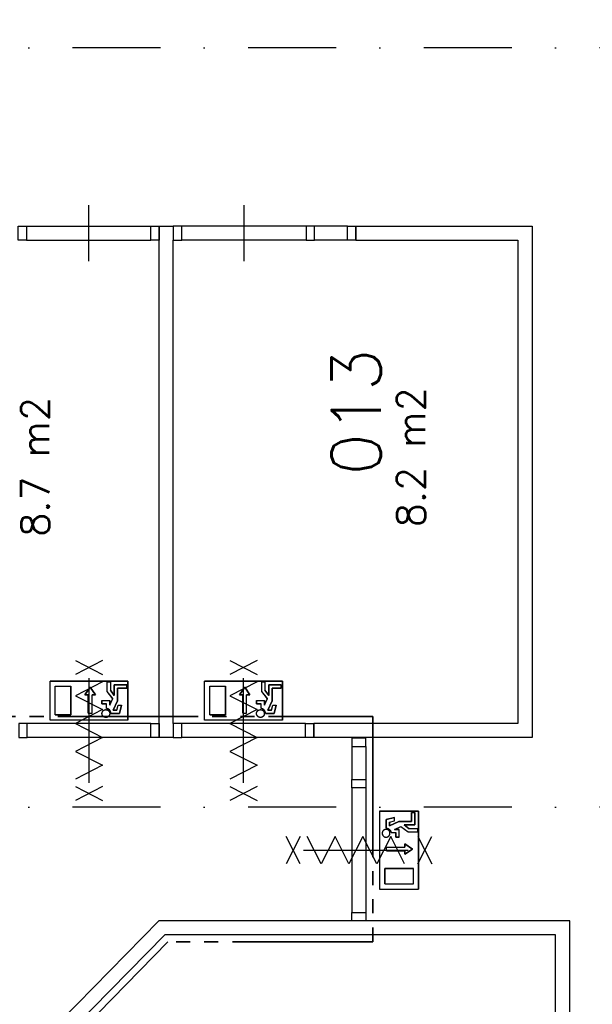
# Model space of a CAD drawing. Extents: x 36324 to 146208, y -50294 to 26426.
# Tile 37 of 39: x 121396 to 125472, y 12194 to 19196. Entities that reach past the tile are written whole.
import ezdxf

# ---------------------------------------------------------------- set-up
doc = ezdxf.new("R2010")
doc.units = 0
doc.header["$LTSCALE"] = 100
doc.linetypes.add('B0302', pattern=[12.5, 6.25, -3.125, 0, -3.125])
doc.linetypes.add('B0804', pattern=[15, 10, -1, 1, -1, 1, -1])
for name, color, linetype in [('Bouwkundig', 253, 'CONTINUOUS'), ('Bouwkundig tekst', 252, 'CONTINUOUS'), ('Stramien', 252, 'B0302')]:
    doc.layers.add(name, color=color, linetype=linetype)
doc.layers.add('brandscheiding', color=40, linetype='B0804', lineweight=35)
doc.styles.add('bouwk tekst', font='romans.shx')
doc.styles.get("Standard").update_dxf_attribs({"font": 'romans.shx'})

msp = doc.modelspace()

# ---------------------------------------------------------------- linework, layer by layer
at = {"layer": 'Bouwkundig', "linetype": 'Continuous'}
for p, q in [((122167, 14493.1), (121612.2, 14493.1)), ((121612.2, 14215.7), (121612.2, 14493.1)), ((121649.1, 14456.1), (121760.1, 14456.1)), ((121649.1, 14252.7), (121649.1, 14456.1)), ((121760.1, 14252.7), (121760.1, 14456.1)), ((121861, 14394.3), (121898, 14449.8)), ((121898, 14449.8), (121935, 14394.3)), ((122019.1, 14419.1), (122019.1, 14488.5)), ((122019.1, 14488.5), (122042.2, 14488.5)), ((122042.2, 14488.5), (122042.2, 14427.1)), ((122069.9, 14391.4), (122042.2, 14427.1)), ((122157.8, 14465.4), (122069.9, 14465.4)), ((122069.9, 14465.4), (122069.9, 14391.4)), ((122093.1, 14353.5), (122093.1, 14442.2)), ((122093.1, 14442.2), (122157.8, 14442.2)), ((122157.8, 14442.2), (122157.8, 14465.4)), ((122167, 14215.7), (122167, 14493.1)), ((123267, 14493.1), (122712.2, 14493.1)), ((122712.2, 14215.7), (122712.2, 14493.1)), ((122749.1, 14456.1), (122860.1, 14456.1)), ((122749.1, 14252.7), (122749.1, 14456.1)), ((122860.1, 14252.7), (122860.1, 14456.1)), ((122961, 14394.3), (122998, 14449.8)), ((122998, 14449.8), (123035, 14394.3)), ((123119.1, 14419.1), (123119.1, 14488.5)), ((123119.1, 14488.5), (123142.2, 14488.5)), ((123142.2, 14488.5), (123142.2, 14427.1)), ((123169.9, 14391.4), (123142.2, 14427.1)), ((123257.8, 14465.4), (123169.9, 14465.4)), ((123169.9, 14465.4), (123169.9, 14391.4)), ((123193.1, 14353.5), (123193.1, 14442.2)), ((123193.1, 14442.2), (123257.8, 14442.2)), ((123257.8, 14442.2), (123257.8, 14465.4)), ((123267, 14215.7), (123267, 14493.1)), ((121884.1, 14394.3), (121861, 14394.3)), ((121884.1, 14264.8), (121884.1, 14394.3)), ((121911.8, 14264.8), (121911.8, 14394.3)), ((121935, 14394.3), (121911.8, 14394.3)), ((121982.1, 14354.4), (122037.6, 14354.4)), ((121982.1, 14354.4), (121982.1, 14331.3)), ((122059.1, 14367.7), (122019.1, 14419.1)), ((122037.6, 14320.8), (122059, 14367.9)), ((122037.6, 14320.8), (122037.6, 14354.4)), ((122984.1, 14394.3), (122961, 14394.3)), ((122984.1, 14264.8), (122984.1, 14394.3)), ((123011.8, 14264.8), (123011.8, 14394.3)), ((123035, 14394.3), (123011.8, 14394.3)), ((123082.1, 14354.4), (123137.6, 14354.4)), ((123082.1, 14354.4), (123082.1, 14331.3)), ((123159.1, 14367.7), (123119.1, 14419.1)), ((123137.6, 14320.8), (123159, 14367.9)), ((123137.6, 14320.8), (123137.6, 14354.4)), ((121982.1, 14331.3), (122014.4, 14331.3)), ((122014.4, 14297.7), (122014.4, 14331.3)), ((122061.9, 14285), (122093.1, 14353.5)), ((122088.9, 14285), (122061.9, 14285)), ((122088.9, 14285), (122098.1, 14322)), ((122098.1, 14322), (122122, 14322)), ((122106.9, 14261.9), (122122, 14322)), ((123082.1, 14331.3), (123114.4, 14331.3)), ((123114.4, 14297.7), (123114.4, 14331.3)), ((123161.9, 14285), (123193.1, 14353.5)), ((123188.9, 14285), (123161.9, 14285)), ((123188.9, 14285), (123198.1, 14322)), ((123198.1, 14322), (123222, 14322)), ((123206.9, 14261.9), (123222, 14322)), ((122167, 14215.7), (121612.2, 14215.7)), ((121649.1, 14252.7), (121760.1, 14252.7)), ((122045.9, 14261.9), (122106.9, 14261.9)), ((123267, 14215.7), (122712.2, 14215.7)), ((122749.1, 14252.7), (122860.1, 14252.7)), ((123145.9, 14261.9), (123206.9, 14261.9)), ((123957.8, 13567.7), (123957.8, 13012.8)), ((123957.8, 13567.7), (124235.3, 13567.7)), ((124004.1, 13507.6), (124064.2, 13522.6)), ((124064.2, 13498.8), (124064.2, 13522.6)), ((124184.4, 13493.7), (124184.4, 13558.5)), ((124184.4, 13558.5), (124207.5, 13558.5)), ((124207.5, 13558.5), (124207.5, 13470.6)), ((124235.3, 13567.7), (124235.3, 13012.8)), ((124004.1, 13446.6), (124004.1, 13507.6)), ((124027.2, 13489.5), (124064.2, 13498.8)), ((124027.2, 13462.6), (124095.6, 13493.7)), ((124027.2, 13489.5), (124027.2, 13462.6)), ((124063, 13438.2), (124110, 13459.6)), ((124095.6, 13493.7), (124184.4, 13493.7)), ((124109.9, 13459.7), (124161.3, 13419.7)), ((124133.6, 13470.6), (124169.2, 13442.9)), ((124207.5, 13470.6), (124133.6, 13470.6)), ((124039.9, 13415.1), (124073.4, 13415.1)), ((124063, 13438.2), (124096.6, 13438.2)), ((124073.4, 13382.7), (124073.4, 13415.1)), ((124096.6, 13382.7), (124073.4, 13382.7)), ((124096.6, 13382.7), (124096.6, 13438.2)), ((124161.3, 13419.7), (124230.7, 13419.7)), ((124230.7, 13442.9), (124169.2, 13442.9)), ((124230.7, 13419.7), (124230.7, 13442.9)), ((124007, 13312.5), (124136.5, 13312.5)), ((124191.9, 13298.6), (124136.5, 13335.6)), ((124136.5, 13335.6), (124136.5, 13312.5)), ((124007, 13284.8), (124136.5, 13284.8)), ((124136.5, 13261.6), (124191.9, 13298.6)), ((124136.5, 13284.8), (124136.5, 13261.6)), ((123994.8, 13049.8), (123994.8, 13160.8)), ((123994.8, 13160.8), (124198.3, 13160.8)), ((124198.3, 13049.8), (124198.3, 13160.8)), ((123994.8, 13049.8), (124198.3, 13049.8)), ((123957.8, 13012.8), (124235.3, 13012.8))]:
    msp.add_line(p, q, dxfattribs=at)
for points in [[(121887.3, 17878.3), (121887.3, 17678.3), (121887.3, 17478.3)], [(122992.3, 17878.3), (122992.3, 17678.3), (122992.3, 17478.3)], [(121444.6, 17728), (122330.1, 17728)], [(122388.8, 17728.3), (122489.8, 17728.3)], [(122388.8, 17628.3), (122388.8, 17728.3)], [(122489.8, 17728.3), (122489.8, 17628.3)], [(123435.1, 17728), (122549.6, 17728)], [(123789.8, 17728.3), (125042.8, 17728.3), (125042.8, 14091.3), (123489.8, 14091.3)], [(123730.1, 17728), (123494.8, 17728)], [(123789.8, 17628.3), (123789.8, 17728.3)], [(123789.8, 17728.3), (124992.8, 17728.3)], [(121444.6, 17628.3), (122330.1, 17628.3)], [(122388.8, 14191.3), (122388.8, 17628.3)], [(122489.8, 14191.3), (122489.8, 17628.3)], [(123435.1, 17628.3), (122549.6, 17628.3)], [(123789.8, 17628.3), (124942.8, 17628.3), (124942.8, 14191.3), (123489.8, 14191.3)], [(123730.1, 17628.3), (123494.8, 17628.3)], [(121986.6, 14638.9), (121793.1, 14538.9)], [(121793.1, 14638.9), (121986.6, 14538.9)], [(123086.5, 14638.9), (122893, 14538.9)], [(122893, 14638.9), (123086.5, 14538.9)], [(121889.8, 13768.9), (121889.8, 14513.9)], [(122989.7, 13768.9), (122989.7, 14513.9)], [(122167, 14493.1), (122167, 14215.7), (121612.2, 14215.7), (121612.2, 14493.1), (122167, 14493.1)], [(121760.1, 14456.1), (121760.1, 14252.7), (121649.1, 14252.7), (121649.1, 14456.1), (121760.1, 14456.1)], [(121986.6, 14487.9), (121793.1, 14388.9), (121986.6, 14289.9), (121793.1, 14190.9), (121986.6, 14091.9), (121793.1, 13992.9), (121986.6, 13893.9), (121793.1, 13794.9)], [(121884.1, 14264.8), (121911.8, 14264.8), (121911.8, 14394.3), (121935, 14394.3), (121898, 14449.8), (121861, 14394.3), (121884.1, 14394.3), (121884.1, 14264.8)], [(122157.8, 14465.4), (122157.8, 14442.2), (122093.1, 14442.2), (122093.1, 14353.5), (122061.9, 14285), (122088.9, 14285), (122098.1, 14322), (122122, 14322), (122106.9, 14261.9), (122045.9, 14261.9), (122045.5, 14267.8), (122045, 14270.2), (122044.3, 14272.8), (122043.3, 14275.5), (122041.6, 14279), (122040, 14281.8), (122038.7, 14283.6), (122036.8, 14285.9), (122035, 14287.8), (122032.2, 14290.3), (122029.4, 14292.2), (122026.4, 14294), (122023.5, 14295.3), (122019.3, 14296.7), (122016.4, 14297.4), (122014.4, 14298.1), (122014.4, 14331.3), (121982.1, 14331.3), (121982.1, 14354.4), (122037.6, 14354.4), (122037.6, 14320.8), (122059, 14367.9), (122019.1, 14419.1), (122019.1, 14488.5), (122042.2, 14488.5), (122042.2, 14427.1), (122069.9, 14391.4), (122069.9, 14465.4), (122157.8, 14465.4)], [(123267, 14493.1), (123267, 14215.7), (122712.2, 14215.7), (122712.2, 14493.1), (123267, 14493.1)], [(122860.1, 14456.1), (122860.1, 14252.7), (122749.1, 14252.7), (122749.1, 14456.1), (122860.1, 14456.1)], [(123086.5, 14487.9), (122893, 14388.9), (123086.5, 14289.9), (122893, 14190.9), (123086.5, 14091.9), (122893, 13992.9), (123086.5, 13893.9), (122893, 13794.9)], [(122984.1, 14264.8), (123011.8, 14264.8), (123011.8, 14394.3), (123035, 14394.3), (122998, 14449.8), (122961, 14394.3), (122984.1, 14394.3), (122984.1, 14264.8)], [(123257.8, 14465.4), (123257.8, 14442.2), (123193.1, 14442.2), (123193.1, 14353.5), (123161.9, 14285), (123188.9, 14285), (123198.1, 14322), (123222, 14322), (123206.9, 14261.9), (123145.9, 14261.9), (123145.5, 14267.8), (123145, 14270.2), (123144.3, 14272.8), (123143.3, 14275.5), (123141.6, 14279), (123140, 14281.8), (123138.7, 14283.6), (123136.8, 14285.9), (123135, 14287.8), (123132.2, 14290.3), (123129.4, 14292.2), (123126.4, 14294), (123123.5, 14295.3), (123119.3, 14296.7), (123116.4, 14297.4), (123114.4, 14298.1), (123114.4, 14331.3), (123082.1, 14331.3), (123082.1, 14354.4), (123137.6, 14354.4), (123137.6, 14320.8), (123159, 14367.9), (123119.1, 14419.1), (123119.1, 14488.5), (123142.2, 14488.5), (123142.2, 14427.1), (123169.9, 14391.4), (123169.9, 14465.4), (123257.8, 14465.4)], [(121990.2, 14242.3), (121989.3, 14243.3), (121988.4, 14244.3), (121987.5, 14245.4), (121986.8, 14246.5), (121986, 14247.6), (121985.4, 14248.8), (121984.7, 14250), (121984.2, 14251.3), (121983.7, 14252.6), (121983.3, 14253.9), (121982.9, 14255.2), (121982.6, 14256.5), (121982.4, 14257.8), (121982.2, 14259.2), (121982.1, 14260.5), (121982.1, 14261.9), (121982.1, 14263.3), (121982.2, 14264.6), (121982.4, 14266), (121982.6, 14267.3), (121982.9, 14268.6), (121983.3, 14270), (121983.7, 14271.3), (121984.2, 14272.5), (121984.7, 14273.8), (121985.4, 14275), (121986, 14276.2), (121986.8, 14277.3), (121987.5, 14278.4), (121988.4, 14279.5), (121989.3, 14280.5), (121990.2, 14281.5), (121991.2, 14282.5), (121992.2, 14283.4), (121993.3, 14284.2), (121994.4, 14285), (121995.6, 14285.7), (121996.7, 14286.4), (121998, 14287), (121999.2, 14287.5), (122000.5, 14288), (122001.8, 14288.5), (122003.1, 14288.8), (122004.4, 14289.1), (122005.8, 14289.4), (122007.1, 14289.5), (122008.5, 14289.6), (122009.8, 14289.7), (122011.2, 14289.6), (122012.5, 14289.5), (122013.9, 14289.4), (122015.2, 14289.1), (122016.6, 14288.8), (122017.9, 14288.5), (122019.2, 14288), (122020.4, 14287.5), (122021.7, 14287), (122022.9, 14286.4), (122024.1, 14285.7), (122025.2, 14285), (122026.3, 14284.2), (122027.4, 14283.4), (122028.5, 14282.5), (122029.4, 14281.5), (122030.4, 14280.5), (122031.3, 14279.5), (122032.1, 14278.4), (122032.9, 14277.3), (122033.6, 14276.2), (122034.3, 14275), (122034.9, 14273.8), (122035.5, 14272.5), (122035.9, 14271.3), (122036.4, 14270), (122036.7, 14268.6), (122037, 14267.3), (122037.3, 14266), (122037.4, 14264.6), (122037.5, 14263.3), (122037.6, 14261.9), (122037.5, 14260.5), (122037.4, 14259.2), (122037.3, 14257.8), (122037, 14256.5), (122036.7, 14255.2), (122036.4, 14253.9), (122035.9, 14252.6), (122035.5, 14251.3), (122034.9, 14250), (122034.3, 14248.8), (122033.6, 14247.6), (122032.9, 14246.5), (122032.1, 14245.4), (122031.3, 14244.3), (122030.4, 14243.3), (122029.4, 14242.3), (122028.5, 14241.4), (122027.4, 14240.5), (122026.3, 14239.6), (122025.2, 14238.8), (122024.1, 14238.1), (122022.9, 14237.4), (122021.7, 14236.8), (122020.4, 14236.3), (122019.2, 14235.8), (122017.9, 14235.4), (122016.6, 14235), (122015.2, 14234.7), (122013.9, 14234.5), (122012.5, 14234.3), (122011.2, 14234.2), (122009.8, 14234.2), (122008.5, 14234.2), (122007.1, 14234.3), (122005.7, 14234.5), (122004.4, 14234.7), (122003.1, 14235), (122001.8, 14235.4), (122000.5, 14235.8), (121999.2, 14236.3), (121998, 14236.8), (121996.7, 14237.4), (121995.6, 14238.1), (121994.4, 14238.8), (121993.3, 14239.6), (121992.2, 14240.5), (121991.2, 14241.3), (121990.2, 14242.3)], [(122037.3, 14257.8), (122036.2, 14253.2), (122033.9, 14248.1), (122031.2, 14244.2), (122028.8, 14241.7), (122025.1, 14238.7), (122021.2, 14236.6), (122015.5, 14234.8), (122008.1, 14234.2), (122001.9, 14235.3), (121997.8, 14236.9), (121995.7, 14238), (121993.1, 14239.8), (121991, 14241.6), (121987.9, 14244.9), (121985.5, 14248.5), (121983.6, 14252.8), (121982.3, 14258.5), (121982.1, 14262.8), (121982.4, 14266.3), (121984, 14272), (121985.6, 14275.4), (121988.6, 14279.7), (121992.9, 14283.9), (121995.8, 14285.8), (122000.2, 14287.9), (122004.5, 14289.1), (122011.2, 14289.6), (122017.3, 14288.6), (122021.5, 14287.1), (122024.8, 14285.2), (122028, 14282.9), (122031.3, 14279.5), (122034, 14275.5), (122035.6, 14272.2), (122036.9, 14268), (122037.4, 14265.2), (122037.5, 14260.6), (122037.3, 14257.8)], [(122045.9, 14261.9), (122045.9, 14262.3), (122045.9, 14262.7), (122045.9, 14263.1), (122045.9, 14263.5), (122045.9, 14263.9), (122045.9, 14264.3), (122045.8, 14264.8), (122045.8, 14265.2), (122045.8, 14265.6), (122045.7, 14266), (122045.7, 14266.4), (122045.6, 14266.8), (122045.5, 14267.2), (122045.5, 14267.6), (122045.4, 14268), (122045.4, 14268.4), (122045.3, 14268.8), (122045.2, 14269.2), (122045.1, 14269.6), (122045, 14270), (122044.9, 14270.4), (122044.8, 14270.8), (122044.7, 14271.2), (122044.6, 14271.6), (122044.5, 14271.9), (122044.4, 14272.3), (122044.3, 14272.7), (122044.2, 14273.1), (122044, 14273.5), (122043.9, 14273.9), (122043.8, 14274.3), (122043.6, 14274.7), (122043.5, 14275), (122043.3, 14275.4), (122043.2, 14275.8), (122043, 14276.2), (122042.8, 14276.5), (122042.7, 14276.9), (122042.5, 14277.3), (122042.3, 14277.6), (122042.1, 14278), (122042, 14278.4), (122041.8, 14278.7), (122041.6, 14279.1), (122041.4, 14279.4), (122041.2, 14279.8), (122041, 14280.2), (122040.8, 14280.5), (122040.6, 14280.9), (122040.4, 14281.2), (122040.1, 14281.5), (122039.9, 14281.9), (122039.7, 14282.2), (122039.5, 14282.6), (122039.2, 14282.9), (122039, 14283.2), (122038.7, 14283.5), (122038.5, 14283.9), (122038.2, 14284.2), (122038, 14284.5), (122037.7, 14284.8), (122037.5, 14285.1), (122037.2, 14285.4), (122036.9, 14285.8), (122036.7, 14286.1), (122036.4, 14286.4), (122036.1, 14286.7), (122035.8, 14287), (122035.6, 14287.2), (122035.3, 14287.5), (122035, 14287.8), (122034.7, 14288.1), (122034.4, 14288.4), (122034.1, 14288.7), (122033.8, 14288.9), (122033.5, 14289.2), (122033.2, 14289.5), (122032.9, 14289.7), (122032.5, 14290), (122032.2, 14290.2), (122031.9, 14290.5), (122031.6, 14290.7), (122031.3, 14291), (122030.9, 14291.2), (122030.6, 14291.4), (122030.3, 14291.7), (122029.9, 14291.9), (122029.6, 14292.1), (122029.2, 14292.4), (122028.9, 14292.6), (122028.6, 14292.8), (122028.2, 14293), (122027.9, 14293.2), (122027.5, 14293.4), (122027.1, 14293.6), (122026.8, 14293.8), (122026.4, 14294), (122026.1, 14294.2), (122025.7, 14294.3), (122025.3, 14294.5), (122025, 14294.7), (122024.6, 14294.9), (122024.2, 14295), (122023.8, 14295.2), (122023.5, 14295.3), (122023.1, 14295.5), (122022.7, 14295.6), (122022.3, 14295.8), (122021.9, 14295.9), (122021.6, 14296.1), (122021.2, 14296.2), (122020.8, 14296.3), (122020.4, 14296.4), (122020, 14296.6), (122019.6, 14296.7), (122019.2, 14296.8), (122018.8, 14296.9), (122018.4, 14297), (122018, 14297.1), (122017.6, 14297.2), (122017.3, 14297.2), (122016.9, 14297.3), (122016.5, 14297.4), (122016.1, 14297.5), (122015.7, 14297.5), (122015.2, 14297.6), (122014.8, 14297.7), (122014.4, 14297.7)], [(123090.2, 14242.3), (123089.3, 14243.3), (123088.4, 14244.3), (123087.5, 14245.4), (123086.8, 14246.5), (123086, 14247.6), (123085.4, 14248.8), (123084.7, 14250), (123084.2, 14251.3), (123083.7, 14252.6), (123083.3, 14253.9), (123082.9, 14255.2), (123082.6, 14256.5), (123082.4, 14257.8), (123082.2, 14259.2), (123082.1, 14260.5), (123082.1, 14261.9), (123082.1, 14263.3), (123082.2, 14264.6), (123082.4, 14266), (123082.6, 14267.3), (123082.9, 14268.6), (123083.3, 14270), (123083.7, 14271.3), (123084.2, 14272.5), (123084.7, 14273.8), (123085.4, 14275), (123086, 14276.2), (123086.8, 14277.3), (123087.5, 14278.4), (123088.4, 14279.5), (123089.3, 14280.5), (123090.2, 14281.5), (123091.2, 14282.5), (123092.2, 14283.4), (123093.3, 14284.2), (123094.4, 14285), (123095.6, 14285.7), (123096.7, 14286.4), (123098, 14287), (123099.2, 14287.5), (123100.5, 14288), (123101.8, 14288.5), (123103.1, 14288.8), (123104.4, 14289.1), (123105.8, 14289.4), (123107.1, 14289.5), (123108.5, 14289.6), (123109.8, 14289.7), (123111.2, 14289.6), (123112.5, 14289.5), (123113.9, 14289.4), (123115.2, 14289.1), (123116.6, 14288.8), (123117.9, 14288.5), (123119.2, 14288), (123120.4, 14287.5), (123121.7, 14287), (123122.9, 14286.4), (123124.1, 14285.7), (123125.2, 14285), (123126.3, 14284.2), (123127.4, 14283.4), (123128.5, 14282.5), (123129.4, 14281.5), (123130.4, 14280.5), (123131.3, 14279.5), (123132.1, 14278.4), (123132.9, 14277.3), (123133.6, 14276.2), (123134.3, 14275), (123134.9, 14273.8), (123135.5, 14272.5), (123135.9, 14271.3), (123136.4, 14270), (123136.7, 14268.6), (123137, 14267.3), (123137.3, 14266), (123137.4, 14264.6), (123137.5, 14263.3), (123137.6, 14261.9), (123137.5, 14260.5), (123137.4, 14259.2), (123137.3, 14257.8), (123137, 14256.5), (123136.7, 14255.2), (123136.4, 14253.9), (123135.9, 14252.6), (123135.5, 14251.3), (123134.9, 14250), (123134.3, 14248.8), (123133.6, 14247.6), (123132.9, 14246.5), (123132.1, 14245.4), (123131.3, 14244.3), (123130.4, 14243.3), (123129.4, 14242.3), (123128.5, 14241.4), (123127.4, 14240.5), (123126.3, 14239.6), (123125.2, 14238.8), (123124.1, 14238.1), (123122.9, 14237.4), (123121.7, 14236.8), (123120.4, 14236.3), (123119.2, 14235.8), (123117.9, 14235.4), (123116.6, 14235), (123115.2, 14234.7), (123113.9, 14234.5), (123112.5, 14234.3), (123111.2, 14234.2), (123109.8, 14234.2), (123108.5, 14234.2), (123107.1, 14234.3), (123105.7, 14234.5), (123104.4, 14234.7), (123103.1, 14235), (123101.8, 14235.4), (123100.5, 14235.8), (123099.2, 14236.3), (123098, 14236.8), (123096.7, 14237.4), (123095.6, 14238.1), (123094.4, 14238.8), (123093.3, 14239.6), (123092.2, 14240.5), (123091.2, 14241.3), (123090.2, 14242.3)], [(123137.3, 14257.8), (123136.2, 14253.2), (123133.9, 14248.1), (123131.2, 14244.2), (123128.8, 14241.7), (123125.1, 14238.7), (123121.2, 14236.6), (123115.5, 14234.8), (123108.1, 14234.2), (123101.9, 14235.3), (123097.8, 14236.9), (123095.7, 14238), (123093.1, 14239.8), (123091, 14241.6), (123087.9, 14244.9), (123085.5, 14248.5), (123083.6, 14252.8), (123082.3, 14258.5), (123082.1, 14262.8), (123082.4, 14266.3), (123084, 14272), (123085.6, 14275.4), (123088.6, 14279.7), (123092.9, 14283.9), (123095.8, 14285.8), (123100.2, 14287.9), (123104.5, 14289.1), (123111.2, 14289.6), (123117.3, 14288.6), (123121.5, 14287.1), (123124.8, 14285.2), (123128, 14282.9), (123131.3, 14279.5), (123134, 14275.5), (123135.6, 14272.2), (123136.9, 14268), (123137.4, 14265.2), (123137.5, 14260.6), (123137.3, 14257.8)], [(123145.9, 14261.9), (123145.9, 14262.3), (123145.9, 14262.7), (123145.9, 14263.1), (123145.9, 14263.5), (123145.9, 14263.9), (123145.9, 14264.3), (123145.8, 14264.8), (123145.8, 14265.2), (123145.8, 14265.6), (123145.7, 14266), (123145.7, 14266.4), (123145.6, 14266.8), (123145.5, 14267.2), (123145.5, 14267.6), (123145.4, 14268), (123145.4, 14268.4), (123145.3, 14268.8), (123145.2, 14269.2), (123145.1, 14269.6), (123145, 14270), (123144.9, 14270.4), (123144.8, 14270.8), (123144.7, 14271.2), (123144.6, 14271.6), (123144.5, 14271.9), (123144.4, 14272.3), (123144.3, 14272.7), (123144.2, 14273.1), (123144, 14273.5), (123143.9, 14273.9), (123143.8, 14274.3), (123143.6, 14274.7), (123143.5, 14275), (123143.3, 14275.4), (123143.2, 14275.8), (123143, 14276.2), (123142.8, 14276.5), (123142.7, 14276.9), (123142.5, 14277.3), (123142.3, 14277.6), (123142.1, 14278), (123142, 14278.4), (123141.8, 14278.7), (123141.6, 14279.1), (123141.4, 14279.4), (123141.2, 14279.8), (123141, 14280.2), (123140.8, 14280.5), (123140.6, 14280.9), (123140.4, 14281.2), (123140.1, 14281.5), (123139.9, 14281.9), (123139.7, 14282.2), (123139.5, 14282.6), (123139.2, 14282.9), (123139, 14283.2), (123138.7, 14283.5), (123138.5, 14283.9), (123138.2, 14284.2), (123138, 14284.5), (123137.7, 14284.8), (123137.5, 14285.1), (123137.2, 14285.4), (123136.9, 14285.8), (123136.7, 14286.1), (123136.4, 14286.4), (123136.1, 14286.7), (123135.8, 14287), (123135.6, 14287.2), (123135.3, 14287.5), (123135, 14287.8), (123134.7, 14288.1), (123134.4, 14288.4), (123134.1, 14288.7), (123133.8, 14288.9), (123133.5, 14289.2), (123133.2, 14289.5), (123132.9, 14289.7), (123132.5, 14290), (123132.2, 14290.2), (123131.9, 14290.5), (123131.6, 14290.7), (123131.3, 14291), (123130.9, 14291.2), (123130.6, 14291.4), (123130.3, 14291.7), (123129.9, 14291.9), (123129.6, 14292.1), (123129.2, 14292.4), (123128.9, 14292.6), (123128.6, 14292.8), (123128.2, 14293), (123127.9, 14293.2), (123127.5, 14293.4), (123127.1, 14293.6), (123126.8, 14293.8), (123126.4, 14294), (123126.1, 14294.2), (123125.7, 14294.3), (123125.3, 14294.5), (123125, 14294.7), (123124.6, 14294.9), (123124.2, 14295), (123123.8, 14295.2), (123123.5, 14295.3), (123123.1, 14295.5), (123122.7, 14295.6), (123122.3, 14295.8), (123121.9, 14295.9), (123121.6, 14296.1), (123121.2, 14296.2), (123120.8, 14296.3), (123120.4, 14296.4), (123120, 14296.6), (123119.6, 14296.7), (123119.2, 14296.8), (123118.8, 14296.9), (123118.4, 14297), (123118, 14297.1), (123117.6, 14297.2), (123117.3, 14297.2), (123116.9, 14297.3), (123116.5, 14297.4), (123116.1, 14297.5), (123115.7, 14297.5), (123115.2, 14297.6), (123114.8, 14297.7), (123114.4, 14297.7)], [(122329.8, 14191.3), (121449.6, 14191)], [(122389.8, 14091.3), (122389.8, 14191.3)], [(122389.8, 14191.3), (122389.8, 14191.3)], [(122489.8, 14191.3), (122489.8, 14091.3)], [(122489.8, 14191.3), (122489.8, 14191.3)], [(123429.8, 14191.3), (122549.6, 14191)], [(123489.8, 14091.3), (123489.8, 14191.3)], [(122329.8, 14091.3), (121449.6, 14091.3)], [(122489.8, 14091.3), (122389.8, 14091.3)], [(122439.8, 14091.3), (122389.8, 14091.3)], [(122489.8, 14091.3), (122439.8, 14091.3)], [(123429.8, 14091.3), (122549.6, 14091.3)], [(125042.8, 14091.3), (123489.8, 14091.3)], [(123759.8, 14027.5), (123759.8, 13792.3)], [(123859.6, 14027.5), (123859.6, 13792.3)], [(121986.6, 13743.9), (121793.1, 13643.9)], [(121793.1, 13743.9), (121986.6, 13643.9)], [(123086.5, 13743.9), (122893, 13643.9)], [(122893, 13743.9), (123086.5, 13643.9)], [(123759.8, 13732.5), (123759.8, 12847)], [(123859.6, 13732.5), (123859.6, 12847)], [(124235.3, 13567.7), (123957.8, 13567.7), (123957.8, 13012.8), (124235.3, 13012.8), (124235.3, 13567.7)], [(124207.5, 13558.5), (124184.4, 13558.5), (124184.4, 13493.7), (124095.6, 13493.7), (124027.2, 13462.6), (124027.2, 13489.5), (124064.2, 13498.8), (124064.2, 13522.6), (124004.1, 13507.6), (124004.1, 13446.6), (124009.9, 13446.1), (124012.4, 13445.6), (124015, 13444.9), (124017.7, 13443.9), (124021.2, 13442.3), (124023.9, 13440.7), (124025.8, 13439.4), (124028.1, 13437.4), (124030, 13435.6), (124032.5, 13432.8), (124034.4, 13430.1), (124036.2, 13427.1), (124037.5, 13424.1), (124038.9, 13420), (124039.6, 13417.1), (124040.3, 13415.1), (124073.4, 13415.1), (124073.4, 13382.7), (124096.6, 13382.7), (124096.6, 13438.2), (124063, 13438.2), (124110, 13459.6), (124161.3, 13419.7), (124230.7, 13419.7), (124230.7, 13442.9), (124169.2, 13442.9), (124133.6, 13470.6), (124207.5, 13470.6), (124207.5, 13558.5)], [(124004.1, 13446.6), (124004.5, 13446.6), (124004.9, 13446.6), (124005.3, 13446.6), (124005.7, 13446.6), (124006.1, 13446.5), (124006.5, 13446.5), (124006.9, 13446.5), (124007.3, 13446.5), (124007.7, 13446.4), (124008.1, 13446.4), (124008.6, 13446.3), (124009, 13446.3), (124009.4, 13446.2), (124009.8, 13446.1), (124010.2, 13446.1), (124010.6, 13446), (124011, 13445.9), (124011.4, 13445.9), (124011.8, 13445.8), (124012.2, 13445.7), (124012.6, 13445.6), (124013, 13445.5), (124013.3, 13445.4), (124013.7, 13445.3), (124014.1, 13445.2), (124014.5, 13445.1), (124014.9, 13444.9), (124015.3, 13444.8), (124015.7, 13444.7), (124016.1, 13444.6), (124016.4, 13444.4), (124016.8, 13444.3), (124017.2, 13444.1), (124017.6, 13444), (124018, 13443.8), (124018.3, 13443.7), (124018.7, 13443.5), (124019.1, 13443.3), (124019.5, 13443.2), (124019.8, 13443), (124020.2, 13442.8), (124020.6, 13442.6), (124020.9, 13442.4), (124021.3, 13442.3), (124021.6, 13442.1), (124022, 13441.9), (124022.3, 13441.7), (124022.7, 13441.4), (124023, 13441.2), (124023.4, 13441), (124023.7, 13440.8), (124024.1, 13440.6), (124024.4, 13440.3), (124024.7, 13440.1), (124025.1, 13439.9), (124025.4, 13439.6), (124025.7, 13439.4), (124026, 13439.2), (124026.4, 13438.9), (124026.7, 13438.7), (124027, 13438.4), (124027.3, 13438.1), (124027.6, 13437.9), (124027.9, 13437.6), (124028.2, 13437.3), (124028.5, 13437.1), (124028.8, 13436.8), (124029.1, 13436.5), (124029.4, 13436.2), (124029.7, 13435.9), (124030, 13435.6), (124030.3, 13435.4), (124030.6, 13435.1), (124030.8, 13434.8), (124031.1, 13434.5), (124031.4, 13434.1), (124031.6, 13433.8), (124031.9, 13433.5), (124032.2, 13433.2), (124032.4, 13432.9), (124032.7, 13432.6), (124032.9, 13432.2), (124033.2, 13431.9), (124033.4, 13431.6), (124033.6, 13431.3), (124033.9, 13430.9), (124034.1, 13430.6), (124034.3, 13430.3), (124034.5, 13429.9), (124034.7, 13429.6), (124035, 13429.2), (124035.2, 13428.9), (124035.4, 13428.5), (124035.6, 13428.2), (124035.8, 13427.8), (124036, 13427.4), (124036.2, 13427.1), (124036.3, 13426.7), (124036.5, 13426.4), (124036.7, 13426), (124036.9, 13425.6), (124037, 13425.3), (124037.2, 13424.9), (124037.4, 13424.5), (124037.5, 13424.1), (124037.7, 13423.8), (124037.8, 13423.4), (124038, 13423), (124038.1, 13422.6), (124038.2, 13422.2), (124038.4, 13421.8), (124038.5, 13421.5), (124038.6, 13421.1), (124038.7, 13420.7), (124038.8, 13420.3), (124039, 13419.9), (124039.1, 13419.5), (124039.2, 13419.1), (124039.3, 13418.7), (124039.3, 13418.3), (124039.4, 13417.9), (124039.5, 13417.5), (124039.6, 13417.1), (124039.7, 13416.7), (124039.7, 13416.3), (124039.8, 13415.9), (124039.8, 13415.5), (124039.9, 13415.1)], [(123392.1, 13193.5), (123292.1, 13387)], [(123392.1, 13387), (123292.1, 13193.5)], [(124136.1, 13193.5), (124037.1, 13387), (123938.1, 13193.5), (123839.1, 13387), (123740.1, 13193.5), (123641.1, 13387), (123542.1, 13193.5), (123443.1, 13387)], [(123984.5, 13390.9), (123985.5, 13389.9), (123986.5, 13389), (123987.6, 13388.2), (123988.7, 13387.4), (123989.8, 13386.7), (123991, 13386), (123992.2, 13385.4), (123993.5, 13384.9), (123994.7, 13384.4), (123996, 13383.9), (123997.3, 13383.6), (123998.7, 13383.3), (124000, 13383), (124001.4, 13382.9), (124002.7, 13382.8), (124004.1, 13382.7), (124005.4, 13382.8), (124006.8, 13382.9), (124008.2, 13383), (124009.5, 13383.3), (124010.8, 13383.6), (124012.1, 13383.9), (124013.4, 13384.4), (124014.7, 13384.9), (124015.9, 13385.4), (124017.2, 13386), (124018.3, 13386.7), (124019.5, 13387.4), (124020.6, 13388.2), (124021.7, 13389), (124022.7, 13389.9), (124023.7, 13390.9), (124024.6, 13391.9), (124025.5, 13392.9), (124026.4, 13394), (124027.2, 13395.1), (124027.9, 13396.2), (124028.6, 13397.4), (124029.2, 13398.6), (124029.7, 13399.9), (124030.2, 13401.1), (124030.6, 13402.4), (124031, 13403.7), (124031.3, 13405.1), (124031.5, 13406.4), (124031.7, 13407.8), (124031.8, 13409.1), (124031.8, 13410.5), (124031.8, 13411.8), (124031.7, 13413.2), (124031.5, 13414.6), (124031.3, 13415.9), (124031, 13417.2), (124030.6, 13418.5), (124030.2, 13419.8), (124029.7, 13421.1), (124029.2, 13422.3), (124028.6, 13423.6), (124027.9, 13424.8), (124027.2, 13425.9), (124026.4, 13427), (124025.5, 13428.1), (124024.6, 13429.1), (124023.7, 13430.1), (124022.7, 13431), (124021.7, 13431.9), (124020.6, 13432.8), (124019.5, 13433.6), (124018.3, 13434.3), (124017.2, 13435), (124015.9, 13435.6), (124014.7, 13436.1), (124013.4, 13436.6), (124012.1, 13437), (124010.8, 13437.4), (124009.5, 13437.7), (124008.2, 13437.9), (124006.8, 13438.1), (124005.4, 13438.2), (124004.1, 13438.2), (124002.7, 13438.2), (124001.4, 13438.1), (124000, 13437.9), (123998.7, 13437.7), (123997.3, 13437.4), (123996, 13437), (123994.7, 13436.6), (123993.5, 13436.1), (123992.2, 13435.6), (123991, 13435), (123989.8, 13434.3), (123988.7, 13433.6), (123987.6, 13432.8), (123986.5, 13431.9), (123985.5, 13431), (123984.5, 13430.1), (123983.5, 13429.1), (123982.6, 13428.1), (123981.8, 13427), (123981, 13425.9), (123980.3, 13424.7), (123979.6, 13423.6), (123979, 13422.3), (123978.5, 13421.1), (123978, 13419.8), (123977.5, 13418.5), (123977.2, 13417.2), (123976.9, 13415.9), (123976.6, 13414.6), (123976.5, 13413.2), (123976.4, 13411.8), (123976.3, 13410.5), (123976.4, 13409.1), (123976.5, 13407.8), (123976.6, 13406.4), (123976.9, 13405.1), (123977.2, 13403.7), (123977.5, 13402.4), (123978, 13401.1), (123978.5, 13399.9), (123979, 13398.6), (123979.6, 13397.4), (123980.3, 13396.2), (123981, 13395.1), (123981.8, 13394), (123982.6, 13392.9), (123983.5, 13391.9), (123984.5, 13390.9)], [(124000, 13437.9), (123995.4, 13436.8), (123990.2, 13434.5), (123986.4, 13431.8), (123983.8, 13429.5), (123980.9, 13425.7), (123978.8, 13421.8), (123976.9, 13416.2), (123976.4, 13408.8), (123977.5, 13402.6), (123979.1, 13398.5), (123980.2, 13396.4), (123981.9, 13393.8), (123983.7, 13391.6), (123987.1, 13388.5), (123990.7, 13386.2), (123995, 13384.3), (124000.7, 13382.9), (124004.9, 13382.8), (124008.5, 13383.1), (124014.1, 13384.6), (124017.6, 13386.2), (124021.9, 13389.2), (124026.1, 13393.6), (124028, 13396.4), (124030.1, 13400.8), (124031.3, 13405.2), (124031.8, 13411.9), (124030.8, 13418), (124029.2, 13422.2), (124027.4, 13425.5), (124025, 13428.7), (124021.6, 13432), (124017.7, 13434.7), (124014.4, 13436.2), (124010.2, 13437.6), (124007.4, 13438), (124002.8, 13438.2), (124000, 13437.9)], [(124230, 13193.5), (124330, 13387)], [(124230, 13387), (124330, 13193.5)], [(124007, 13284.8), (124007, 13312.5), (124136.5, 13312.5), (124136.5, 13335.6), (124191.9, 13298.6), (124136.5, 13261.6), (124136.5, 13284.8), (124007, 13284.8)], [(123417.1, 13290.3), (124162.1, 13290.3)], [(124198.3, 13160.8), (123994.8, 13160.8), (123994.8, 13049.8), (124198.3, 13049.8), (124198.3, 13160.8)], [(125310.8, 11486.3), (125310.8, 12787.3), (122386.8, 12787.3), (121457.8, 11840.3)], [(125210.8, 11486.3), (125210.8, 12687.3), (122428.8, 12687.3), (121528.8, 11770.3)]]:
    msp.add_lwpolyline(points, dxfattribs=at)
for points in [[(121444.6, 17628.3), (121384.8, 17628.3), (121384.8, 17728), (121444.6, 17728)], [(122388.8, 17628.3), (122330.1, 17628.3), (122330.1, 17728), (122388.8, 17728)], [(122489.8, 17628.3), (122549.6, 17628.3), (122549.6, 17728), (122489.8, 17728)], [(123435.1, 17628.3), (123494.8, 17628.3), (123494.8, 17728), (123435.1, 17728)], [(123789.8, 17628.3), (123730.1, 17628.3), (123730.1, 17728), (123789.8, 17728)], [(122045.9, 14261.9), (122045.3, 14268.6), (122041.9, 14278.6), (122038.4, 14284), (122034.8, 14288), (122028.7, 14292.7), (122022.3, 14295.8), (122017.5, 14297.2), (122014.4, 14298.1), (122014.4, 14331.3), (121982.1, 14331.3), (121982.1, 14354.4), (122037.6, 14354.4), (122037.6, 14320.8), (122059, 14367.9), (122019.1, 14419.1), (122019.1, 14488.5), (122042.2, 14488.5), (122042.2, 14427.1), (122069.9, 14391.4), (122069.9, 14465.4), (122157.8, 14465.4), (122157.8, 14442.2), (122093.1, 14442.2), (122093.1, 14353.5), (122061.9, 14285), (122088.9, 14285), (122098.1, 14322), (122122, 14322), (122106.9, 14261.9)], [(123145.9, 14261.9), (123145.3, 14268.6), (123141.9, 14278.6), (123138.4, 14284), (123134.8, 14288), (123128.7, 14292.7), (123122.3, 14295.8), (123117.5, 14297.2), (123114.4, 14298.1), (123114.4, 14331.3), (123082.1, 14331.3), (123082.1, 14354.4), (123137.6, 14354.4), (123137.6, 14320.8), (123159, 14367.9), (123119.1, 14419.1), (123119.1, 14488.5), (123142.2, 14488.5), (123142.2, 14427.1), (123169.9, 14391.4), (123169.9, 14465.4), (123257.8, 14465.4), (123257.8, 14442.2), (123193.1, 14442.2), (123193.1, 14353.5), (123161.9, 14285), (123188.9, 14285), (123198.1, 14322), (123222, 14322), (123206.9, 14261.9)], [(121389.8, 14091.3), (121449.6, 14091.3), (121449.6, 14191), (121389.8, 14191)], [(122389.8, 14091.3), (122329.8, 14091.3), (122329.8, 14191.3), (122389.8, 14191.3)], [(122489.8, 14091.3), (122549.6, 14091.3), (122549.6, 14191), (122489.8, 14191)], [(123489.8, 14091.3), (123429.8, 14091.3), (123429.8, 14191.3), (123489.8, 14191.3)], [(123759.8, 14087.3), (123759.8, 14027.5), (123859.6, 14027.5), (123859.6, 14087.3)], [(123759.8, 13732.5), (123759.8, 13792.3), (123859.6, 13792.3), (123859.6, 13732.5)], [(124004.1, 13446.6), (124010.8, 13446), (124020.7, 13442.5), (124026.2, 13439), (124030.1, 13435.5), (124034.9, 13429.4), (124038, 13423), (124039.4, 13418.1), (124040.3, 13415.1), (124073.4, 13415.1), (124073.4, 13382.7), (124096.6, 13382.7), (124096.6, 13438.2), (124063, 13438.2), (124110, 13459.6), (124161.3, 13419.7), (124230.7, 13419.7), (124230.7, 13442.9), (124169.2, 13442.9), (124133.6, 13470.6), (124207.5, 13470.6), (124207.5, 13558.5), (124184.4, 13558.5), (124184.4, 13493.7), (124095.6, 13493.7), (124027.2, 13462.6), (124027.2, 13489.5), (124064.2, 13498.8), (124064.2, 13522.6), (124004.1, 13507.6)], [(123759.8, 12787.3), (123759.8, 12847), (123859.6, 12847), (123859.6, 12787.3)]]:
    msp.add_lwpolyline(points, close=True, dxfattribs=at)
at = {"layer": 'brandscheiding'}
msp.add_lwpolyline([(107811.8, 19196.3), (107811.8, 13421.3), (107387.8, 13421.3), (107387.8, 12571.3), (107487.9, 12571.3), (107487.4, 11422.3), (113509.4, 11422.3), (114227.2, 10728.3), (115667.3, 10728.3), (115667.3, 14241.3), (123909.8, 14241.3), (123909.8, 12637.3), (122449.8, 12637.3), (120925.3, 11083.2, -0.000146), (120925.2, 11083.1), (120797.3, 10952.9), (120797.3, 8115.9), (119579.6, 6803.1)], format="xyb", dxfattribs=at)
at = {"layer": 'Stramien'}
for p, q in [((133648.8, 18996.8), (91537.9, 18996.8)), ((133648.8, 13596.8), (91537.9, 13596.8))]:
    msp.add_line(p, q, dxfattribs=at)

# ---------------------------------------------------------------- texts
at = {"layer": 'Bouwkundig tekst', "linetype": 'Continuous'}
msp.add_text('013', height=350, rotation=90, dxfattribs=at).set_placement((123965.8, 15955.3))
at = {"layer": 'Bouwkundig tekst', "linetype": 'Continuous', "char_height": 200, "width": 1805, "attachment_point": 1, "rotation": 90, "style": 'bouwk tekst'}
for s, insert in [('8.2 m2', (124081.3, 15587.4)), ('8.7 m2', (121406.3, 15519.4))]:
    msp.add_mtext(s, dxfattribs=dict(at, insert=insert))

doc.saveas('drawing.dxf')
